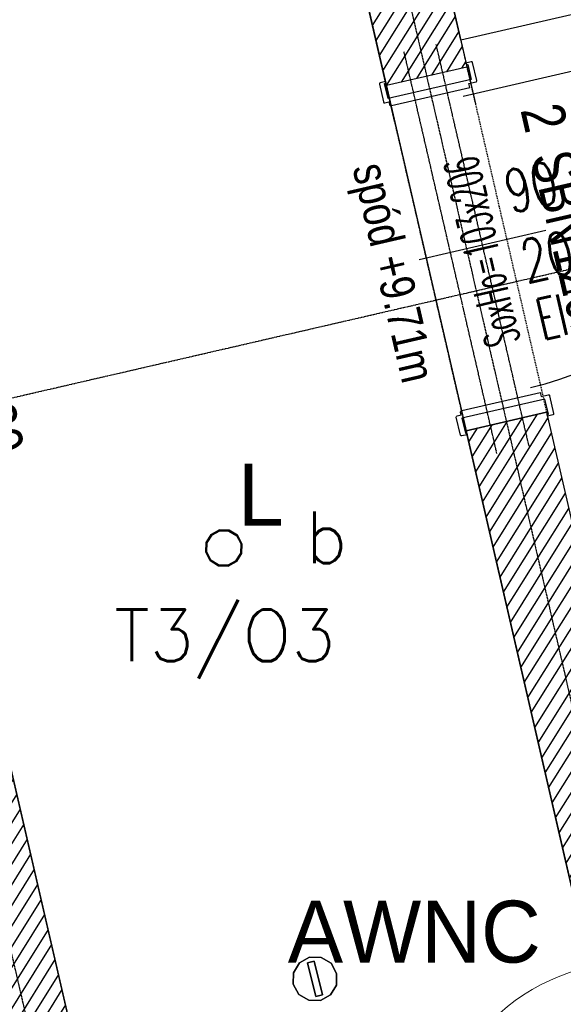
# Model space of a CAD drawing. Header units: millimetres. Extents: x 69081 to 158617, y -37521 to -9534.
# Tile 126 of 256: x 111709 to 111867, y -19561 to -19275. Entities that reach past the tile are written whole.
import ezdxf
from ezdxf.enums import TextEntityAlignment as Align

# ---------------------------------------------------------------- set-up
doc = ezdxf.new("R2010")
doc.units = ezdxf.units.MM
doc.linetypes.add('DO', pattern=[0.8, 0.6, -0.1, 0, -0.1])
doc.linetypes.add('DP', pattern=[0.5, 0.3, -0.2])
for name, color, linetype in [('0_oświetlenie', 7, 'Continuous'), ('_A-opisy', 51, 'Continuous'), ('A-----SZ', 8, 'Continuous'), ('A-MEB', 8, 'Continuous'), ('A-OSI', 8, 'DO'), ('A-SCI', 7, 'Continuous'), ('AM DRZIW WEWN', 1, 'Continuous'), ('BA_drz', 7, 'Continuous'), ('BZ_sym', 7, 'Continuous'), ('E_Oświetlenie - Numer obwodu', 1, 'Continuous'), ('E_Oświetlenie - Opis', 4, 'Continuous'), ('JS_OLKA KONSTR', 231, 'Continuous'), ('JS_p.poż.', 240, 'Continuous'), ('JS_PODCIĄGI', 1, 'DP'), ('Nadproża', 5, 'DO'), ('porta', 8, 'Continuous'), ('R-----OP', 1, 'Continuous')]:
    doc.layers.add(name, color=color, linetype=linetype)
for name, color, linetype, lineweight in [('_A-stolarka', 72, 'Continuous', 9), ('_A-ściany', 141, 'Continuous', 35), ('A-DRZ-SY', 7, 'Continuous', 25), ('OPIS', 7, 'Continuous', 25), ('SB_OTWORY DRZWI', 1, 'Continuous', 9)]:
    doc.layers.add(name, color=color, linetype=linetype, lineweight=lineweight)
doc.styles.add('BIKTS', font='bikromsw.shx', dxfattribs={"width": 0.85})
doc.styles.add('Opisowy', font='arial.ttf')
doc.styles.add('ROMANS', font='romans.shx', dxfattribs={"height": 1})
doc.styles.add('SIMPLEX', font='simplex', dxfattribs={"width": 0.85})
doc.styles.add('TableTextStyle', font='txt')
doc.styles.add('WYM--ROMANSSHX-08', font='ROMANS.SHX', dxfattribs={"width": 0.8})

# ---------------------------------------------------------------- blocks, each defined once
blk = doc.blocks.new('osie')
at = {"layer": 'A-OSI'}
for p, q in [((17560.16, -41339.7), (18200.3, -44112.43)), ((17389.65, -41379.07), (17986.94, -43966.21)), ((16784.58, -42416.98), (18686.55, -41977.87))]:
    blk.add_line(p, q, dxfattribs=at)
blk = doc.blocks.new('dr1h901')
at = {"color": 0}
blk.add_line((-0.5, 0), (-0.5, 1.005), dxfattribs=at)
at = {"color": 1}
blk.add_line((0, 0.1689), (0, -0.2655), dxfattribs=at)
blk.add_arc((-0.5, 0), 1, 0, 90, dxfattribs=at)
blk = doc.blocks.new('REWIZJE')
at = {"layer": '_A-opisy', "color": 40}
blk.add_line((28149.58, -31193.14), (28149.58, -31231.14), dxfattribs=at)
blk.add_line((28149.58, -31193.14), (28149.58, -31231.14), dxfattribs=at)
blk.add_circle((28149.59, -31181.14), 12, dxfattribs=at)
at = {"layer": '_A-stolarka'}
for p, q in [((28119.58, -31215.14), (28119.58, -31157.14)), ((28119.58, -31157.14), (28121.58, -31157.14)), ((28119.58, -31217.14), (28119.58, -31157.14)), ((28121.58, -31157.14), (28121.58, -31217.14)), ((28119.58, -31217.14), (28119.58, -31215.14)), ((28117.58, -31217.14), (28119.58, -31217.14)), ((28117.58, -31225.14), (28117.58, -31217.14)), ((28117.58, -31217.14), (28119.58, -31217.14)), ((28119.58, -31217.14), (28119.58, -31225.14)), ((28121.58, -31217.14), (28119.58, -31217.14)), ((28179.58, -31217.14), (28179.58, -31217.14)), ((28179.58, -31217.14), (28179.58, -31225.14)), ((28181.58, -31217.14), (28179.58, -31217.14)), ((28181.58, -31225.14), (28181.58, -31217.14)), ((28119.58, -31225.14), (28117.58, -31225.14)), ((28179.58, -31225.14), (28181.58, -31225.14))]:
    blk.add_line(p, q, dxfattribs=at)
blk.add_arc((28119.58, -31217.14), 60, 0, 90, dxfattribs=at)
at = {"layer": '_A-ściany', "linetype": 'Continuous'}
for p, q in [((28117.58, -31217.14), (28117.58, -31241.14)), ((28181.58, -31217.14), (28181.58, -31241.14))]:
    blk.add_line(p, q, dxfattribs=at)
at = {"layer": '_A-ściany', "lineweight": 5}
for p, q in [((28181.58, -31217.14), (28117.58, -31217.14)), ((28181.58, -31241.14), (28117.58, -31241.14))]:
    blk.add_line(p, q, dxfattribs=at)
at = {"layer": 'JS_PODCIĄGI', "color": 4}
for p, q in [((28157.08, -31241.14), (28142.08, -31241.14)), ((28142.08, -31241.14), (28157.08, -31241.14))]:
    blk.add_line(p, q, dxfattribs=at)
at = {"layer": '_A-opisy', "color": 40, "insert": (28121.24, -31172.97), "char_height": 16, "attachment_point": 1, "style": 'Opisowy'}
blk.add_mtext_dynamic_manual_height_columns('\\pxqc;R', width=57.9989, gutter_width=1, heights=[0], dxfattribs=at)
blk = doc.blocks.new('symnadpr')
at = {"style": 'BIKTS', "width": 0.8}
blk.add_attdef('SZT_NADPR', text='', height=25, dxfattribs=at).set_placement((-48.74, -11.67), align=Align.RIGHT)
blk.add_attdef('NAZNADPR', (-42.6, -11.67), '', height=25, dxfattribs=at)
blk = doc.blocks.new('A$C04435ce7')
at = {"layer": 'Nadproża', "ltscale": 0.75}
for p, q in [((1163.56, 1913.97), (1136.57, 2030.9)), ((1172.89, 1916.13), (1145.9, 2033.05))]:
    blk.add_line(p, q, dxfattribs=at)
at = {"layer": 'BZ_sym'}
ref = blk.add_blockref('symnadpr', (1184.41, 1980.84), dxfattribs=dict(at, xscale=0.4999999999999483, yscale=0.4999999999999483, zscale=0.4999999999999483, rotation=283.0000000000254))
ref.add_attrib('naznadpr', 'SBN120', (1173.48, 2000.38), dxfattribs={"height": 12.5, "rotation": 283, "style": 'BIKTS', "width": 0.8})
ref.add_attrib('szt_nadpr', '2', dxfattribs={"height": 12.5, "rotation": 283, "style": 'BIKTS', "width": 0.8}).set_placement((1172.03, 2006.67), align=Align.RIGHT)
ref = blk.add_blockref('symnadpr', (1013.9, 1941.47), dxfattribs=dict(at, xscale=0.4999999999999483, yscale=0.4999999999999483, zscale=0.4999999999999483, rotation=283.0000000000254))
ref.add_attrib('naznadpr', 'SBN120', (1002.97, 1961.01), dxfattribs={"height": 12.5, "rotation": 283, "style": 'BIKTS', "width": 0.8})
ref.add_attrib('szt_nadpr', '2', dxfattribs={"height": 12.5, "rotation": 283, "style": 'BIKTS', "width": 0.8}).set_placement((1001.52, 1967.3), align=Align.RIGHT)
at = {"layer": 'OPIS', "insert": (1131.29, 1999.39), "char_height": 10, "width": 160, "attachment_point": 1, "rotation": 283, "style": 'WYM--ROMANSSHX-08'}
blk.add_mtext('{\\fArial|b0|i0|c238|p34;spód +9.71m}', dxfattribs=at)
blk = doc.blocks.new('A$C40e4dba9')
at = {"layer": 'A-SCI', "color": 4}
for p, q in [((0, 0), (0, 24)), ((103, 0), (103, 24))]:
    blk.add_line(p, q, dxfattribs=at)
at = {"layer": 'JS_PODCIĄGI', "lineweight": -3}
for p, q in [((0, 24), (103, 24)), ((103, 0), (0, 0))]:
    blk.add_line(p, q, dxfattribs=at)
at = {"layer": 'AM DRZIW WEWN', "insert": (21.87, 12.86), "char_height": 10, "width": 61.9698, "attachment_point": 1, "style": 'ROMANS'}
blk.add_mtext('{\\W0.5;SoxHo=103x206}', dxfattribs=at)
blk = doc.blocks.new('opis lamp')
at = {"layer": 'E_Oświetlenie - Numer obwodu', "style": 'SIMPLEX'}
blk.add_attdef('OBWÓD', text='', height=15, dxfattribs=at).set_placement((-9.46, -1.18), align=Align.CENTER)
at = {"layer": 'E_Oświetlenie - Opis', "style": 'SIMPLEX'}
blk.add_attdef('OPIS1', (55.72, 42.77), '', height=15, dxfattribs=at)

msp = doc.modelspace()

# ---------------------------------------------------------------- hatches: boundary and pattern name
at = {"layer": 'A-----SZ'}
h = msp.add_hatch(dxfattribs=at)
h.set_pattern_fill('ANSI31', color=256, angle=13)
h.set_pattern_definition([(58, (78387.7304, -6320.1644), (-2.6925527, 1.68249366), [])])
h.paths.add_polyline_path([(111801.1376, -19231.6016), (111824.5225, -19226.2028), (111838.8795, -19288.5717), (111815.4946, -19293.9705)])
h = msp.add_hatch(dxfattribs=at)
h.set_pattern_fill('ANSI31', color=256, angle=13)
h.set_pattern_definition([(58, (78445.9535, -6572.538), (-2.6925527, 1.68249366), [])])
h.paths.add_polyline_path([(111838.6646, -19394.3306), (111862.0494, -19388.9318), (111897.5923, -19542.8849), (111874.2074, -19548.2837)])
h = msp.add_hatch(dxfattribs=at)
h.set_pattern_fill('ANSI31', color=256, angle=13)
h.set_pattern_definition([(58, (78275.4786, -6611.8953), (-2.6925527, 1.68249366), [])])
h.paths.add_polyline_path([(111668.1897, -19433.6878), (111691.5746, -19428.289), (111727.1174, -19582.2421), (111703.7325, -19587.6409)])

# ---------------------------------------------------------------- linework, layer by layer
msp.add_lwpolyline([(111556.6836, -18844.1938), (111703.244, -18807.7598), (111981.0586, -20011.1069), (112126.2397, -19977.5892), (112217.3915, -20376.0176), (113845.1415, -20376.0176), (113845.1415, -18660.5941), (113996.1415, -18660.5941), (113996.1415, -20536.5941), (111947.4049, -20536.5941), (111556.4636, -18843.6979)])
at = {"layer": '0_oświetlenie'}
for points in [[(111764.5434, -19424.4984, 0), (111767.0122, -19423.1859, 0)], [(111767.0122, -19423.1859, 0), (111764.5434, -19424.4984, 0)], [(111767.0122, -19423.1859, 0), (111764.5434, -19424.4984, 0)], [(111764.5434, -19424.4984, 0), (111767.0122, -19423.1859, 0)], [(111764.7153, -19424.681, 0), (111767.0669, -19423.43, 0)], [(111767.0669, -19423.43, 0), (111764.7153, -19424.681, 0)], [(111767.0669, -19423.43, 0), (111764.7153, -19424.681, 0)], [(111764.7153, -19424.681, 0), (111767.0669, -19423.43, 0)], [(111767.0122, -19423.1859, 0), (111769.8052, -19423.2835, 0)], [(111769.8052, -19423.2835, 0), (111767.0122, -19423.1859, 0)], [(111769.8052, -19423.2835, 0), (111767.0122, -19423.1859, 0)], [(111767.0122, -19423.1859, 0), (111769.8052, -19423.2835, 0)], [(111767.0669, -19423.43, 0), (111769.7309, -19423.5228, 0)], [(111769.7309, -19423.5228, 0), (111767.0669, -19423.43, 0)], [(111769.7309, -19423.5228, 0), (111767.0669, -19423.43, 0)], [(111767.0669, -19423.43, 0), (111769.7309, -19423.5228, 0)], [(111769.7309, -19423.5228, 0), (111771.9927, -19424.9349, 0)], [(111771.9927, -19424.9349, 0), (111769.7309, -19423.5228, 0)], [(111771.9927, -19424.9349, 0), (111769.7309, -19423.5228, 0)], [(111769.7309, -19423.5228, 0), (111771.9927, -19424.9349, 0)], [(111769.8052, -19423.2835, 0), (111772.1763, -19424.765, 0)], [(111772.1763, -19424.765, 0), (111769.8052, -19423.2835, 0)], [(111772.1763, -19424.765, 0), (111769.8052, -19423.2835, 0)], [(111769.8052, -19423.2835, 0), (111772.1763, -19424.765, 0)], [(111762.9653, -19429.6625, 0), (111763.063, -19426.8685, 0)], [(111763.063, -19426.8685, 0), (111762.9653, -19429.6625, 0)], [(111763.063, -19426.8685, 0), (111762.9653, -19429.6625, 0)], [(111762.9653, -19429.6625, 0), (111763.063, -19426.8685, 0)], [(111763.063, -19426.8685, 0), (111764.5434, -19424.4984, 0)], [(111764.5434, -19424.4984, 0), (111763.063, -19426.8685, 0)], [(111764.5434, -19424.4984, 0), (111763.063, -19426.8685, 0)], [(111763.063, -19426.8685, 0), (111764.5434, -19424.4984, 0)], [(111763.2075, -19429.6058, 0), (111763.3013, -19426.9418, 0)], [(111763.3013, -19426.9418, 0), (111763.2075, -19429.6058, 0)], [(111763.3013, -19426.9418, 0), (111763.2075, -19429.6058, 0)], [(111763.2075, -19429.6058, 0), (111763.3013, -19426.9418, 0)], [(111763.3013, -19426.9418, 0), (111764.7153, -19424.681, 0)], [(111764.7153, -19424.681, 0), (111763.3013, -19426.9418, 0)], [(111764.7153, -19424.681, 0), (111763.3013, -19426.9418, 0)], [(111763.3013, -19426.9418, 0), (111764.7153, -19424.681, 0)], [(111771.9927, -19424.9349, 0), (111773.2466, -19427.2894, 0)], [(111773.2466, -19427.2894, 0), (111771.9927, -19424.9349, 0)], [(111773.2466, -19427.2894, 0), (111771.9927, -19424.9349, 0)], [(111771.9927, -19424.9349, 0), (111773.2466, -19427.2894, 0)], [(111772.1763, -19424.765, 0), (111773.4888, -19427.2328, 0)], [(111773.4888, -19427.2328, 0), (111772.1763, -19424.765, 0)], [(111773.4888, -19427.2328, 0), (111772.1763, -19424.765, 0)], [(111772.1763, -19424.765, 0), (111773.4888, -19427.2328, 0)], [(111764.2778, -19432.1302, 0), (111762.9653, -19429.6625, 0)], [(111762.9653, -19429.6625, 0), (111764.2778, -19432.1302, 0)], [(111762.9653, -19429.6625, 0), (111764.2778, -19432.1302, 0)], [(111764.2778, -19432.1302, 0), (111762.9653, -19429.6625, 0)], [(111764.4614, -19431.9603, 0), (111763.2075, -19429.6058, 0)], [(111763.2075, -19429.6058, 0), (111764.4614, -19431.9603, 0)], [(111763.2075, -19429.6058, 0), (111764.4614, -19431.9603, 0)], [(111764.4614, -19431.9603, 0), (111763.2075, -19429.6058, 0)], [(111773.1528, -19429.9535, 0), (111771.7388, -19432.2142, 0)], [(111771.7388, -19432.2142, 0), (111773.1528, -19429.9535, 0)], [(111771.7388, -19432.2142, 0), (111773.1528, -19429.9535, 0)], [(111773.1528, -19429.9535, 0), (111771.7388, -19432.2142, 0)], [(111773.3911, -19430.0267, 0), (111771.9106, -19432.3968, 0)], [(111771.9106, -19432.3968, 0), (111773.3911, -19430.0267, 0)], [(111771.9106, -19432.3968, 0), (111773.3911, -19430.0267, 0)], [(111773.3911, -19430.0267, 0), (111771.9106, -19432.3968, 0)], [(111773.2466, -19427.2894, 0), (111773.1528, -19429.9535, 0)], [(111773.1528, -19429.9535, 0), (111773.2466, -19427.2894, 0)], [(111773.1528, -19429.9535, 0), (111773.2466, -19427.2894, 0)], [(111773.2466, -19427.2894, 0), (111773.1528, -19429.9535, 0)], [(111773.4888, -19427.2328, 0), (111773.3911, -19430.0267, 0)], [(111773.3911, -19430.0267, 0), (111773.4888, -19427.2328, 0)], [(111773.3911, -19430.0267, 0), (111773.4888, -19427.2328, 0)], [(111773.4888, -19427.2328, 0), (111773.3911, -19430.0267, 0)], [(111766.6489, -19433.6117, 0), (111764.2778, -19432.1302, 0)], [(111764.2778, -19432.1302, 0), (111766.6489, -19433.6117, 0)], [(111764.2778, -19432.1302, 0), (111766.6489, -19433.6117, 0)], [(111766.6489, -19433.6117, 0), (111764.2778, -19432.1302, 0)], [(111766.7231, -19433.3724, 0), (111764.4614, -19431.9603, 0)], [(111764.4614, -19431.9603, 0), (111766.7231, -19433.3724, 0)], [(111764.4614, -19431.9603, 0), (111766.7231, -19433.3724, 0)], [(111766.7231, -19433.3724, 0), (111764.4614, -19431.9603, 0)], [(111771.7388, -19432.2142, 0), (111769.3872, -19433.4652, 0)], [(111769.3872, -19433.4652, 0), (111771.7388, -19432.2142, 0)], [(111769.3872, -19433.4652, 0), (111771.7388, -19432.2142, 0)], [(111771.7388, -19432.2142, 0), (111769.3872, -19433.4652, 0)], [(111771.9106, -19432.3968, 0), (111769.4419, -19433.7093, 0)], [(111769.4419, -19433.7093, 0), (111771.9106, -19432.3968, 0)], [(111769.4419, -19433.7093, 0), (111771.9106, -19432.3968, 0)], [(111771.9106, -19432.3968, 0), (111769.4419, -19433.7093, 0)], [(111769.4419, -19433.7093, 0), (111766.6489, -19433.6117, 0)], [(111766.6489, -19433.6117, 0), (111769.4419, -19433.7093, 0)], [(111766.6489, -19433.6117, 0), (111769.4419, -19433.7093, 0)], [(111769.4419, -19433.7093, 0), (111766.6489, -19433.6117, 0)], [(111769.3872, -19433.4652, 0), (111766.7231, -19433.3724, 0)], [(111766.7231, -19433.3724, 0), (111769.3872, -19433.4652, 0)], [(111766.7231, -19433.3724, 0), (111769.3872, -19433.4652, 0)], [(111769.3872, -19433.4652, 0), (111766.7231, -19433.3724, 0)], [(111790.1987, -19549.0871, 0), (111793.1401, -19547.4563, 0)], [(111793.1401, -19547.4563, 0), (111790.1987, -19549.0871, 0)], [(111793.1401, -19547.4563, 0), (111790.1987, -19549.0871, 0)], [(111790.1987, -19549.0871, 0), (111793.1401, -19547.4563, 0)], [(111793.1401, -19547.4563, 0), (111796.5072, -19547.5149, 0)], [(111796.5072, -19547.5149, 0), (111793.1401, -19547.4563, 0)], [(111796.5072, -19547.5149, 0), (111793.1401, -19547.4563, 0)], [(111793.1401, -19547.4563, 0), (111796.5072, -19547.5149, 0)], [(111788.4643, -19551.9719, 0), (111790.1987, -19549.0871, 0)], [(111790.1987, -19549.0871, 0), (111788.4643, -19551.9719, 0)], [(111790.1987, -19549.0871, 0), (111788.4643, -19551.9719, 0)], [(111788.4643, -19551.9719, 0), (111790.1987, -19549.0871, 0)], [(111794.476, -19548.6692, 0), (111792.5346, -19549.1535, 0)], [(111792.5346, -19549.1535, 0), (111794.476, -19548.6692, 0)], [(111792.5346, -19549.1535, 0), (111794.9526, -19558.8567, 0)], [(111794.9526, -19558.8567, 0), (111792.5346, -19549.1535, 0)], [(111796.894, -19558.3723, 0), (111794.476, -19548.6692, 0)], [(111794.476, -19548.6692, 0), (111796.894, -19558.3723, 0)], [(111796.5072, -19547.5149, 0), (111799.3901, -19549.2473, 0)], [(111799.3901, -19549.2473, 0), (111796.5072, -19547.5149, 0)], [(111799.3901, -19549.2473, 0), (111796.5072, -19547.5149, 0)], [(111796.5072, -19547.5149, 0), (111799.3901, -19549.2473, 0)], [(111799.3901, -19549.2473, 0), (111801.0229, -19552.1906, 0)], [(111801.0229, -19552.1906, 0), (111799.3901, -19549.2473, 0)], [(111801.0229, -19552.1906, 0), (111799.3901, -19549.2473, 0)], [(111799.3901, -19549.2473, 0), (111801.0229, -19552.1906, 0)], [(111788.4057, -19555.3352, 0), (111788.4643, -19551.9719, 0)], [(111788.4643, -19551.9719, 0), (111788.4057, -19555.3352, 0)], [(111788.4643, -19551.9719, 0), (111788.4057, -19555.3352, 0)], [(111788.4057, -19555.3352, 0), (111788.4643, -19551.9719, 0)], [(111801.0229, -19552.1906, 0), (111800.9643, -19555.5539, 0)], [(111800.9643, -19555.5539, 0), (111801.0229, -19552.1906, 0)], [(111800.9643, -19555.5539, 0), (111801.0229, -19552.1906, 0)], [(111801.0229, -19552.1906, 0), (111800.9643, -19555.5539, 0)], [(111790.0385, -19558.2785, 0), (111788.4057, -19555.3352, 0)], [(111788.4057, -19555.3352, 0), (111790.0385, -19558.2785, 0)], [(111788.4057, -19555.3352, 0), (111790.0385, -19558.2785, 0)], [(111790.0385, -19558.2785, 0), (111788.4057, -19555.3352, 0)], [(111800.9643, -19555.5539, 0), (111799.2299, -19558.4387, 0)], [(111799.2299, -19558.4387, 0), (111800.9643, -19555.5539, 0)], [(111799.2299, -19558.4387, 0), (111800.9643, -19555.5539, 0)], [(111800.9643, -19555.5539, 0), (111799.2299, -19558.4387, 0)], [(111792.9213, -19560.011, 0), (111790.0385, -19558.2785, 0)], [(111790.0385, -19558.2785, 0), (111792.9213, -19560.011, 0)], [(111790.0385, -19558.2785, 0), (111792.9213, -19560.011, 0)], [(111792.9213, -19560.011, 0), (111790.0385, -19558.2785, 0)], [(111794.9526, -19558.8567, 0), (111796.894, -19558.3723, 0)], [(111796.894, -19558.3723, 0), (111794.9526, -19558.8567, 0)], [(111799.2299, -19558.4387, 0), (111796.2885, -19560.0696, 0)], [(111796.2885, -19560.0696, 0), (111799.2299, -19558.4387, 0)], [(111796.2885, -19560.0696, 0), (111799.2299, -19558.4387, 0)], [(111799.2299, -19558.4387, 0), (111796.2885, -19560.0696, 0)], [(111796.2885, -19560.0696, 0), (111792.9213, -19560.011, 0)], [(111792.9213, -19560.011, 0), (111796.2885, -19560.0696, 0)], [(111792.9213, -19560.011, 0), (111796.2885, -19560.0696, 0)], [(111796.2885, -19560.0696, 0), (111792.9213, -19560.011, 0)]]:
    msp.add_polyline3d(points, dxfattribs=at)
at = {"layer": 'A-MEB'}
msp.add_lwpolyline([(111837.0799, -19280.7767), (111830.3313, -19251.5456), (111944.3326, -19225.2263), (111951.0812, -19254.4574)], close=True, dxfattribs=at)
at = {"layer": 'A-SCI', "color": 4}
msp.add_line((111838.8795, -19288.5717), (111815.4946, -19293.9705), dxfattribs=at)
msp.add_lwpolyline([(111817.9691, -19304.6886), (111801.0977, -19231.6108), (111824.4826, -19226.212), (111841.3539, -19299.2897)], dxfattribs=at)
for points in [[(111958.5534, -19806.9365), (111935.1686, -19812.3354), (111838.6646, -19394.3306), (111862.0494, -19388.9318)], [(111764.6538, -19851.7018), (111788.0387, -19846.303), (111691.5347, -19428.2982), (111668.1498, -19433.697)]]:
    msp.add_lwpolyline(points, close=True, dxfattribs=at)
at = {"layer": 'JS_PODCIĄGI', "lineweight": -3}
for p, q in [((111834.6054, -19270.0586), (111838.8795, -19288.5717)), ((111839.3294, -19290.5204), (111861.5995, -19386.983)), ((111838.2147, -19392.3819), (111815.9445, -19295.9192))]:
    msp.add_line(p, q, dxfattribs=at)
at = {"layer": 'porta'}
for points in [[(111814.9474, -19293.3784), (111815.3371, -19293.2884), (111815.2247, -19292.8012), (111813.6657, -19293.1612, 0.41421356), (111813.4408, -19293.521), (111814.6443, -19298.7338, 0.36992408), (111815.0154, -19299.0074), (111816.1846, -19298.7374), (111816.3421, -19299.4195, 0.41421356), (111816.9417, -19299.7942), (111839.6933, -19294.5416), (111839.4233, -19293.3724), (111841.5182, -19292.8887, 0.45993492), (111841.7318, -19292.4802), (111840.5283, -19287.2673, 0.41421356), (111840.1685, -19287.0425), (111838.6095, -19287.4024), (111838.722, -19287.8896), (111839.1118, -19287.7996), (111840.124, -19292.1843), (111815.9597, -19297.7631), (111814.9474, -19293.3784), (111815.3371, -19293.2884)], [(111838.4323, -19395.1026), (111838.822, -19395.0127), (111838.9345, -19395.4999), (111837.3755, -19395.8598, -0.41421356), (111837.0157, -19395.6349), (111835.8122, -19390.4221, -0.36992408), (111836.0258, -19390.0136), (111837.195, -19389.7436), (111837.0376, -19389.0616, -0.41421356), (111837.4123, -19388.4619), (111860.1638, -19383.2093), (111860.4338, -19384.3785), (111862.5287, -19383.8949, -0.45993492), (111862.8997, -19384.1684), (111864.1032, -19389.3813, -0.41421356), (111863.8784, -19389.7411), (111862.3194, -19390.101), (111862.2069, -19389.6138), (111862.5966, -19389.5239), (111861.5844, -19385.1392), (111837.42, -19390.718), (111838.4323, -19395.1026), (111838.822, -19395.0127)]]:
    msp.add_lwpolyline(points, format="xyb", dxfattribs=at)

# ---------------------------------------------------------------- block references
at = {"layer": '0_oświetlenie'}
ref = msp.add_blockref('opis lamp', (111746.3784, -19433.4046, 1), dxfattribs=at)
ref.add_attrib('OBWÓD', 'T3/O3', dxfattribs={"layer": 'E_Oświetlenie - Numer obwodu', "height": 15, "style": 'SIMPLEX'}).set_placement((111768.5347, -19461.3726, 1), align=Align.CENTER)
ref.add_attrib('OPIS1', 'b', (111791.9988, -19432.8419, 1), dxfattribs={"layer": 'E_Oświetlenie - Opis', "height": 15, "style": 'SIMPLEX'})
at = {"layer": 'A-DRZ-SY', "color": 4, "rotation": 103.0000005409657}
msp.add_blockref('REWIZJE', (87796.6377, -54029.8998), dxfattribs=at)
at = {"layer": 'A-SCI', "color": 4}
msp.add_blockref('osie', (94084.5456, 22838.835), dxfattribs=at)
at = {"layer": 'BA_drz', "xscale": -86.99999999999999, "yscale": -86.99999999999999, "zscale": -86.99999999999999, "rotation": 102.9999999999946}
msp.add_blockref('dr1h901', (111847.5413, -19339.4266), dxfattribs=at)
at = {"layer": 'JS_OLKA KONSTR'}
msp.add_blockref('A$C04435ce7', (110684.0499, -21314.9635), dxfattribs=at)
at = {"layer": 'SB_OTWORY DRZWI', "rotation": 103.000000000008}
msp.add_blockref('A$C40e4dba9', (111862.0494, -19388.9318), dxfattribs=at)

# ---------------------------------------------------------------- texts
at = {"layer": '0_oświetlenie', "style": 'TableTextStyle'}
for s, p in [('L', (111772.2738, -19421.9714)), ('AWNC', (111786.8329, -19549.0281))]:
    msp.add_text(s, height=18, dxfattribs=at).set_placement(p)
at = {"layer": 'JS_p.poż.', "ltscale": 0.02, "insert": (111858.1727, -19356.3499), "char_height": 12, "width": 43.674436, "attachment_point": 1, "rotation": 13, "style": 'ROMANS'}
msp.add_mtext('{\\W0.6;EI30}', dxfattribs=at)
at = {"layer": 'R-----OP', "insert": (112195.0468, -19294.6781), "char_height": 12.5, "width": 342.829506, "attachment_point": 9, "rotation": 13, "style": 'ROMANS'}
msp.add_mtext('\\pxql;{\\W0.7;90\\P200\\P }', dxfattribs=at)

doc.saveas('drawing.dxf')
